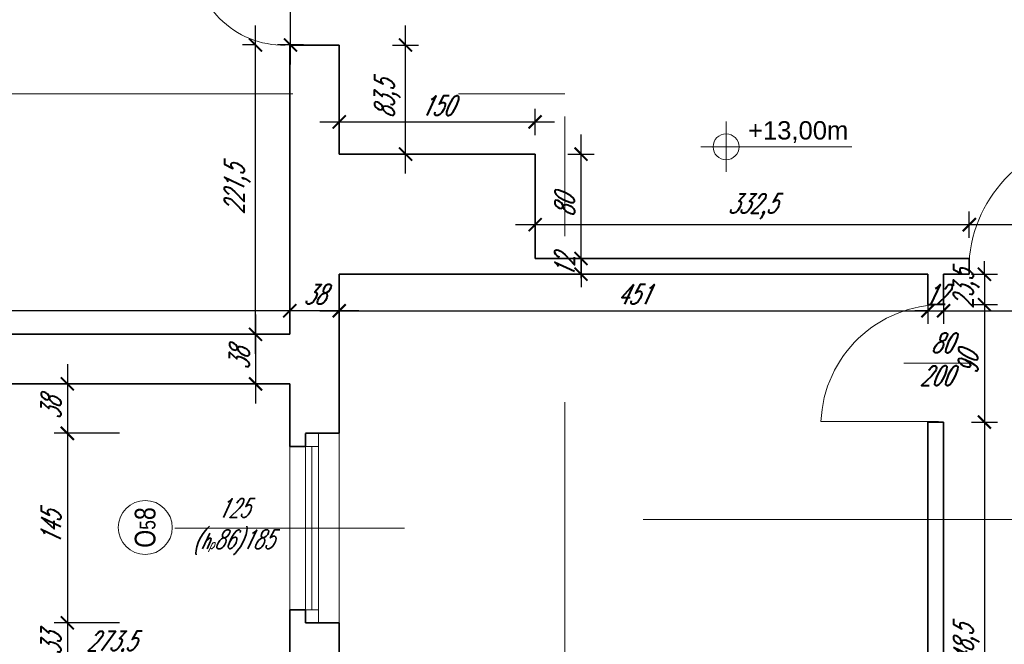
# Model space of a CAD drawing. Header units: millimetres. Extents: x 402 to 79005, y -7782 to 89952.
# Tile 19 of 256: x 26564 to 27319, y 9144 to 9623. Entities that reach past the tile are written whole.
import ezdxf
from ezdxf.enums import TextEntityAlignment as Align

# ---------------------------------------------------------------- set-up
doc = ezdxf.new("R2010")
doc.units = ezdxf.units.MM
doc.header["$LTSCALE"] = 10
doc.linetypes.add('DASHED', pattern=[19.05, 12.7, -6.35])
doc.layers.get('0').update_dxf_attribs({"lineweight": 0})
doc.layers.get('Defpoints').update_dxf_attribs({"color": 253})
for name, color, linetype, lineweight in [('01_ściany', 253, 'Continuous', 35), ('03-01_okna', 253, 'Continuous', 15), ('03_drzwi', 253, 'Continuous', 15), ('04-1_widok', 253, 'Continuous', 5), ('04-2_nad', 253, 'DASHED', 5), ('05-01_wymiary', 253, 'Continuous', 5), ('05-03_opis', 253, 'Continuous', 5)]:
    doc.layers.add(name, color=color, linetype=linetype, lineweight=lineweight)
doc.styles.add('arial', font='ARIAL.TTF')
doc.styles.add('ariel', font='ARIAL.TTF', dxfattribs={"width": 0.8})
doc.styles.add('ariel_wym', font='simplex.shx', dxfattribs={"width": 0.65, "oblique": 25})
doc.dimstyles.new('ariel 50', dxfattribs={"dimtxt": 15, "dimasz": 10, "dimexe": 10, "dimexo": 0, "dimgap": 5, "dimtad": 1, "dimdec": 1, "dimrnd": 0.5, "dimtxsty": 'ariel_wym', "dimblk": 'ARCHTICK', "dimcen": 2.5, "dimdle": 15, "dimazin": 0, "dimtfac": 1, "dimtdec": 1, "dimtix": 1, "dimtmove": 0, "dimatfit": 3, "dimldrblk": 'DOT', "dimfxl": 0, "dimarcsym": 0})
doc.dimstyles.new('ariel 50 wnętrze', dxfattribs={"dimtxt": 15, "dimasz": 10, "dimexe": 10, "dimexo": 0, "dimgap": 5, "dimtad": 1, "dimdec": 1, "dimrnd": 0.5, "dimtxsty": 'ariel_wym', "dimblk": 'ARCHTICK', "dimcen": 2.5, "dimdle": 15, "dimazin": 0, "dimtfac": 1, "dimtdec": 1, "dimtix": 1, "dimtmove": 0, "dimatfit": 3, "dimldrblk": 'DOT', "dimfxl": 0, "dimarcsym": 0})

# ---------------------------------------------------------------- blocks, each defined once
blk = doc.blocks.new('_ArchTick')
at = {"color": 0, "linetype": 'ByBlock', "const_width": 0.15}
blk.add_lwpolyline([(-0.5, -0.5), (0.5, 0.5)], dxfattribs=at)
blk = doc.blocks.new('*D3480')
at = {"layer": '05-01_wymiary', "color": 0, "lineweight": -2}
for p, q in [((26497.77, 9170.77), (26497.77, 9120.77)), ((26771.23, 9170.77), (26771.23, 9120.77)), ((26786.23, 9130.77), (26482.77, 9130.77))]:
    blk.add_line(p, q, dxfattribs=at)
at = {"layer": 'Defpoints', "color": 0, "lineweight": 0}
for p in [(26497.77, 9381.86), (26771.23, 9343.86), (26497.77, 9130.77)]:
    blk.add_point(p, dxfattribs=at)
at = {"layer": '05-01_wymiary', "color": 0, "lineweight": -2, "xscale": 10, "yscale": 10, "zscale": 10, "rotation": 180}
blk.add_blockref('_ArchTick', (26497.77, 9130.77), dxfattribs=at)
at = {"layer": '05-01_wymiary', "color": 0, "lineweight": -2, "xscale": 10, "yscale": 10, "zscale": 10}
blk.add_blockref('_ArchTick', (26771.23, 9130.77), dxfattribs=at)
at = {"layer": '05-01_wymiary', "color": 0, "insert": (26634.5, 9144.7), "char_height": 15, "attachment_point": 5, "style": 'ariel_wym'}
blk.add_mtext('273,5', dxfattribs=at)
blk = doc.blocks.new('_Dot')
at = {"color": 0, "linetype": 'ByBlock', "lineweight": -2}
blk.add_line((-0.5, 0), (-1, 0), dxfattribs=at)
at = {"color": 0, "linetype": 'ByBlock', "const_width": 0.5}
blk.add_lwpolyline([(-0.25, 0, 1), (0.25, 0, 1)], format="xyb", close=True, dxfattribs=at)
blk = doc.blocks.new('*D3486')
at = {"layer": '05-01_wymiary', "color": 0, "lineweight": -2}
for p, q in [((25684.23, 9120.77), (25684.23, 9070.77)), ((26771.23, 9120.77), (26771.23, 9070.77)), ((25669.23, 9080.77), (26786.23, 9080.77))]:
    blk.add_line(p, q, dxfattribs=at)
at = {"layer": 'Defpoints', "color": 0, "lineweight": 0}
for p in [(25684.23, 9381.86), (26771.23, 9381.86), (26771.23, 9080.77)]:
    blk.add_point(p, dxfattribs=at)
at = {"layer": '05-01_wymiary', "color": 0, "lineweight": -2, "xscale": 10, "yscale": 10, "zscale": 10, "rotation": 180}
blk.add_blockref('_ArchTick', (25684.23, 9080.77), dxfattribs=at)
at = {"layer": '05-01_wymiary', "color": 0, "lineweight": -2, "xscale": 10, "yscale": 10, "zscale": 10}
blk.add_blockref('_ArchTick', (26771.23, 9080.77), dxfattribs=at)
at = {"layer": '05-01_wymiary', "color": 0, "insert": (26227.73, 9093.27), "char_height": 15, "attachment_point": 5, "style": 'ariel_wym'}
blk.add_mtext('1087', dxfattribs=at)
blk = doc.blocks.new('*D3487')
at = {"layer": '05-01_wymiary', "color": 0, "lineweight": -2}
for p, q in [((25646.23, 9070.77), (25646.23, 9020.77)), ((26771.23, 9070.77), (26771.23, 9020.77)), ((25631.23, 9030.77), (26786.23, 9030.77))]:
    blk.add_line(p, q, dxfattribs=at)
at = {"layer": 'Defpoints', "color": 0, "lineweight": 0}
for p in [(26771.23, 9381.86), (25646.23, 9343.86), (26771.23, 9030.77)]:
    blk.add_point(p, dxfattribs=at)
at = {"layer": '05-01_wymiary', "color": 0, "lineweight": -2, "xscale": 10, "yscale": 10, "zscale": 10, "rotation": 180}
blk.add_blockref('_ArchTick', (25646.23, 9030.77), dxfattribs=at)
at = {"layer": '05-01_wymiary', "color": 0, "lineweight": -2, "xscale": 10, "yscale": 10, "zscale": 10}
blk.add_blockref('_ArchTick', (26771.23, 9030.77), dxfattribs=at)
at = {"layer": '05-01_wymiary', "color": 0, "insert": (26208.73, 9043.27), "char_height": 15, "attachment_point": 5, "style": 'ariel_wym'}
blk.add_mtext('1125', dxfattribs=at)
blk = doc.blocks.new('*D3498')
at = {"layer": '05-01_wymiary', "color": 0, "lineweight": -2}
for p, q in [((26600.89, 9358.86), (26600.89, 9290.99)), ((26640.89, 9343.86), (26590.89, 9343.86)), ((26640.89, 9305.99), (26590.89, 9305.99))]:
    blk.add_line(p, q, dxfattribs=at)
at = {"layer": 'Defpoints', "color": 0, "lineweight": 0}
for p in [(26771.23, 9343.86), (26600.89, 9305.99), (26809.22, 9305.99)]:
    blk.add_point(p, dxfattribs=at)
at = {"layer": '05-01_wymiary', "color": 0, "lineweight": -2, "xscale": 10, "yscale": 10, "zscale": 10}
for p, rotation in [((26600.89, 9343.86), 90), ((26600.89, 9305.99), 270)]:
    blk.add_blockref('_ArchTick', p, dxfattribs=dict(at, rotation=rotation))
at = {"layer": '05-01_wymiary', "color": 0, "insert": (26588.39, 9324.92), "char_height": 15, "attachment_point": 5, "rotation": 90, "style": 'ariel_wym'}
blk.add_mtext('38', dxfattribs=at)
blk = doc.blocks.new('*D3499')
at = {"layer": '05-01_wymiary', "color": 0, "lineweight": -2}
for p, q in [((26600.89, 9320.99), (26600.89, 9145.86)), ((26640.89, 9305.99), (26590.89, 9305.99)), ((26640.89, 9160.86), (26590.89, 9160.86))]:
    blk.add_line(p, q, dxfattribs=at)
at = {"layer": 'Defpoints', "color": 0, "lineweight": 0}
for p in [(26809.22, 9305.99), (26600.89, 9160.86), (26809.24, 9160.86)]:
    blk.add_point(p, dxfattribs=at)
at = {"layer": '05-01_wymiary', "color": 0, "lineweight": -2, "xscale": 10, "yscale": 10, "zscale": 10}
for p, rotation in [((26600.89, 9305.99), 90), ((26600.89, 9160.86), 270)]:
    blk.add_blockref('_ArchTick', p, dxfattribs=dict(at, rotation=rotation))
at = {"layer": '05-01_wymiary', "color": 0, "insert": (26588.39, 9233.42), "char_height": 15, "attachment_point": 5, "rotation": 90, "style": 'ariel_wym'}
blk.add_mtext('145', dxfattribs=at)
blk = doc.blocks.new('*D3500')
at = {"layer": '05-01_wymiary', "color": 0, "lineweight": -2}
for p, q in [((26600.89, 9175.86), (26600.89, 9112.99)), ((26640.89, 9160.86), (26590.89, 9160.86)), ((26640.89, 9127.99), (26590.89, 9127.99))]:
    blk.add_line(p, q, dxfattribs=at)
at = {"layer": 'Defpoints', "color": 0, "lineweight": 0}
for p in [(26809.24, 9160.86), (26600.89, 9127.99), (26809.24, 9127.99)]:
    blk.add_point(p, dxfattribs=at)
at = {"layer": '05-01_wymiary', "color": 0, "lineweight": -2, "xscale": 10, "yscale": 10, "zscale": 10}
for p, rotation in [((26600.89, 9160.86), 90), ((26600.89, 9127.99), 270)]:
    blk.add_blockref('_ArchTick', p, dxfattribs=dict(at, rotation=rotation))
at = {"layer": '05-01_wymiary', "color": 0, "insert": (26588.39, 9144.42), "char_height": 15, "attachment_point": 5, "rotation": 90, "style": 'ariel_wym'}
blk.add_mtext('33', dxfattribs=at)
blk = doc.blocks.new('*D3521')
at = {"layer": '05-01_wymiary', "color": 0, "lineweight": -2}
for p, q in [((26527.57, 8962.86), (26527.57, 9358.86)), ((26567.57, 9343.86), (26517.57, 9343.86)), ((26567.57, 8977.86), (26517.57, 8977.86))]:
    blk.add_line(p, q, dxfattribs=at)
at = {"layer": 'Defpoints', "color": 0, "lineweight": 0}
for p in [(26527.57, 9343.86), (26771.23, 9343.86), (26809.23, 8977.86)]:
    blk.add_point(p, dxfattribs=at)
at = {"layer": '05-01_wymiary', "color": 0, "lineweight": -2, "xscale": 10, "yscale": 10, "zscale": 10}
for p, rotation in [((26527.57, 9343.86), 90), ((26527.57, 8977.86), 270)]:
    blk.add_blockref('_ArchTick', p, dxfattribs=dict(at, rotation=rotation))
at = {"layer": '05-01_wymiary', "color": 0, "insert": (26515.07, 9160.86), "char_height": 15, "attachment_point": 5, "rotation": 90, "style": 'ariel_wym'}
blk.add_mtext('366', dxfattribs=at)
blk = doc.blocks.new('*D3522')
at = {"layer": '05-01_wymiary', "color": 0, "lineweight": -2}
for p, q in [((26487.99, 9358.86), (26487.99, 7605.86)), ((26527.99, 9343.86), (26477.99, 9343.86)), ((26527.99, 7620.86), (26477.99, 7620.86))]:
    blk.add_line(p, q, dxfattribs=at)
at = {"layer": 'Defpoints', "color": 0, "lineweight": 0}
for p in [(26771.23, 9343.86), (26487.99, 7620.86), (26771.23, 7620.86)]:
    blk.add_point(p, dxfattribs=at)
at = {"layer": '05-01_wymiary', "color": 0, "lineweight": -2, "xscale": 10, "yscale": 10, "zscale": 10}
for p, rotation in [((26487.99, 9343.86), 90), ((26487.99, 7620.86), 270)]:
    blk.add_blockref('_ArchTick', p, dxfattribs=dict(at, rotation=rotation))
at = {"layer": '05-01_wymiary', "color": 0, "insert": (26475.49, 8482.36), "char_height": 15, "attachment_point": 5, "rotation": 90, "style": 'ariel_wym'}
blk.add_mtext('1723', dxfattribs=at)
blk = doc.blocks.new('*D3639')
at = {"layer": '05-01_wymiary', "color": 0, "lineweight": -2}
for p, q in [((26809.21, 9409.88), (26809.21, 9389.88)), ((27260.23, 9409.88), (27260.23, 9389.88)), ((26794.21, 9399.88), (27275.23, 9399.88))]:
    blk.add_line(p, q, dxfattribs=at)
at = {"layer": 'Defpoints', "color": 0, "lineweight": 0}
for p in [(26809.21, 9427.86), (27260.23, 9427.86), (27260.23, 9399.88)]:
    blk.add_point(p, dxfattribs=at)
at = {"layer": '05-01_wymiary', "color": 0, "lineweight": -2, "xscale": 10, "yscale": 10, "zscale": 10, "rotation": 180}
blk.add_blockref('_ArchTick', (26809.21, 9399.88), dxfattribs=at)
at = {"layer": '05-01_wymiary', "color": 0, "lineweight": -2, "xscale": 10, "yscale": 10, "zscale": 10}
blk.add_blockref('_ArchTick', (27260.23, 9399.88), dxfattribs=at)
at = {"layer": '05-01_wymiary', "color": 0, "insert": (27034.72, 9412.38), "char_height": 15, "attachment_point": 5, "style": 'ariel_wym'}
blk.add_mtext('451', dxfattribs=at)
blk = doc.blocks.new('*D3640')
at = {"layer": '05-01_wymiary', "color": 0, "lineweight": -2}
for p, q in [((27260.23, 9409.88), (27260.23, 9389.88)), ((27272.23, 9409.88), (27272.23, 9389.88)), ((27260.23, 9399.88), (27250.23, 9399.88)), ((27260.23, 9399.88), (27272.23, 9399.88)), ((27272.23, 9399.88), (27282.23, 9399.88))]:
    blk.add_line(p, q, dxfattribs=at)
at = {"layer": 'Defpoints', "color": 0, "lineweight": 0}
for p in [(27260.23, 9427.86), (27272.23, 9427.86), (27272.23, 9399.88)]:
    blk.add_point(p, dxfattribs=at)
at = {"layer": '05-01_wymiary', "color": 0, "lineweight": -2, "xscale": 10, "yscale": 10, "zscale": 10}
blk.add_blockref('_ArchTick', (27260.23, 9399.88), dxfattribs=at)
at = {"layer": '05-01_wymiary', "color": 0, "lineweight": -2, "xscale": 10, "yscale": 10, "zscale": 10, "rotation": 180}
blk.add_blockref('_ArchTick', (27272.23, 9399.88), dxfattribs=at)
at = {"layer": '05-01_wymiary', "color": 0, "insert": (27266.23, 9412.38), "char_height": 15, "attachment_point": 5, "style": 'ariel_wym'}
blk.add_mtext('12', dxfattribs=at)
blk = doc.blocks.new('*D3641')
at = {"layer": '05-01_wymiary', "color": 0, "lineweight": -2}
for p, q in [((27272.23, 9409.88), (27272.23, 9389.88)), ((27412.23, 9409.88), (27412.23, 9389.88)), ((27257.23, 9399.88), (27427.23, 9399.88))]:
    blk.add_line(p, q, dxfattribs=at)
at = {"layer": 'Defpoints', "color": 0, "lineweight": 0}
for p in [(27272.23, 9427.86), (27412.23, 9427.86), (27412.23, 9399.88)]:
    blk.add_point(p, dxfattribs=at)
at = {"layer": '05-01_wymiary', "color": 0, "lineweight": -2, "xscale": 10, "yscale": 10, "zscale": 10, "rotation": 180}
blk.add_blockref('_ArchTick', (27272.23, 9399.88), dxfattribs=at)
at = {"layer": '05-01_wymiary', "color": 0, "lineweight": -2, "xscale": 10, "yscale": 10, "zscale": 10}
blk.add_blockref('_ArchTick', (27412.23, 9399.88), dxfattribs=at)
at = {"layer": '05-01_wymiary', "color": 0, "insert": (27342.23, 9412.38), "char_height": 15, "attachment_point": 5, "style": 'ariel_wym'}
blk.add_mtext('140', dxfattribs=at)
blk = doc.blocks.new('*D3647')
at = {"layer": '05-01_wymiary', "color": 0, "lineweight": -2}
for p, q in [((27303.5, 9427.86), (27303.5, 9437.86)), ((27293.5, 9427.86), (27313.5, 9427.86)), ((27303.5, 9427.86), (27303.5, 9404.55)), ((27293.5, 9404.55), (27313.5, 9404.55)), ((27303.5, 9404.55), (27303.5, 9394.55))]:
    blk.add_line(p, q, dxfattribs=at)
at = {"layer": 'Defpoints', "color": 0, "lineweight": 0}
for p in [(27272.23, 9427.86), (27272.23, 9404.55), (27303.5, 9404.55)]:
    blk.add_point(p, dxfattribs=at)
at = {"layer": '05-01_wymiary', "color": 0, "lineweight": -2, "xscale": 10, "yscale": 10, "zscale": 10}
for p, rotation in [((27303.5, 9427.86), 270), ((27303.5, 9404.55), 90)]:
    blk.add_blockref('_ArchTick', p, dxfattribs=dict(at, rotation=rotation))
at = {"layer": '05-01_wymiary', "color": 0, "insert": (27289.57, 9416.2), "char_height": 15, "attachment_point": 5, "rotation": 90, "style": 'ariel_wym'}
blk.add_mtext('23,5', dxfattribs=at)
blk = doc.blocks.new('*D3648')
at = {"layer": '05-01_wymiary', "color": 0, "lineweight": -2}
for p, q in [((27303.5, 9419.55), (27303.5, 9299.55)), ((27293.5, 9404.55), (27313.5, 9404.55)), ((27293.5, 9314.55), (27313.5, 9314.55))]:
    blk.add_line(p, q, dxfattribs=at)
at = {"layer": 'Defpoints', "color": 0, "lineweight": 0}
for p in [(27272.23, 9404.55), (27272.23, 9314.55), (27303.5, 9314.55)]:
    blk.add_point(p, dxfattribs=at)
at = {"layer": '05-01_wymiary', "color": 0, "lineweight": -2, "xscale": 10, "yscale": 10, "zscale": 10}
for p, rotation in [((27303.5, 9404.55), 90), ((27303.5, 9314.55), 270)]:
    blk.add_blockref('_ArchTick', p, dxfattribs=dict(at, rotation=rotation))
at = {"layer": '05-01_wymiary', "color": 0, "insert": (27291, 9359.55), "char_height": 15, "attachment_point": 5, "rotation": 90, "style": 'ariel_wym'}
blk.add_mtext('90', dxfattribs=at)
blk = doc.blocks.new('*D3649')
at = {"layer": '05-01_wymiary', "color": 0, "lineweight": -2}
for p, q in [((27303.5, 9329.55), (27303.5, 8950.86)), ((27293.5, 9314.55), (27313.5, 9314.55)), ((27293.5, 8965.86), (27313.5, 8965.86))]:
    blk.add_line(p, q, dxfattribs=at)
at = {"layer": 'Defpoints', "color": 0, "lineweight": 0}
for p in [(27272.23, 9314.55), (27272.23, 8965.86), (27303.5, 8965.86)]:
    blk.add_point(p, dxfattribs=at)
at = {"layer": '05-01_wymiary', "color": 0, "lineweight": -2, "xscale": 10, "yscale": 10, "zscale": 10}
for p, rotation in [((27303.5, 9314.55), 90), ((27303.5, 8965.86), 270)]:
    blk.add_blockref('_ArchTick', p, dxfattribs=dict(at, rotation=rotation))
at = {"layer": '05-01_wymiary', "color": 0, "insert": (27289.57, 9140.2), "char_height": 15, "attachment_point": 5, "rotation": 90, "style": 'ariel_wym'}
blk.add_mtext('348,5', dxfattribs=at)
blk = doc.blocks.new('*D3658')
at = {"layer": '05-01_wymiary', "color": 0, "lineweight": -2}
for p, q in [((26771.23, 9389.88), (26771.23, 9409.88)), ((26809.21, 9409.88), (26809.21, 9389.88)), ((26824.21, 9399.88), (26756.23, 9399.88))]:
    blk.add_line(p, q, dxfattribs=at)
at = {"layer": 'Defpoints', "color": 0, "lineweight": 0}
for p in [(26809.21, 9427.86), (26771.23, 9399.88), (26771.23, 9381.86)]:
    blk.add_point(p, dxfattribs=at)
at = {"layer": '05-01_wymiary', "color": 0, "lineweight": -2, "xscale": 10, "yscale": 10, "zscale": 10, "rotation": 180}
blk.add_blockref('_ArchTick', (26771.23, 9399.88), dxfattribs=at)
at = {"layer": '05-01_wymiary', "color": 0, "lineweight": -2, "xscale": 10, "yscale": 10, "zscale": 10}
blk.add_blockref('_ArchTick', (26809.21, 9399.88), dxfattribs=at)
at = {"layer": '05-01_wymiary', "color": 0, "insert": (26790.22, 9412.38), "char_height": 15, "attachment_point": 5, "style": 'ariel_wym'}
blk.add_mtext('38', dxfattribs=at)
blk = doc.blocks.new('*D3659')
at = {"layer": '05-01_wymiary', "color": 0, "lineweight": -2}
for p, q in [((25684.23, 9389.88), (25684.23, 9409.88)), ((26771.23, 9389.88), (26771.23, 9409.88)), ((26786.23, 9399.88), (25669.23, 9399.88))]:
    blk.add_line(p, q, dxfattribs=at)
at = {"layer": 'Defpoints', "color": 0, "lineweight": 0}
for p in [(25684.23, 9399.88), (25684.23, 9381.86), (26771.23, 9381.86)]:
    blk.add_point(p, dxfattribs=at)
at = {"layer": '05-01_wymiary', "color": 0, "lineweight": -2, "xscale": 10, "yscale": 10, "zscale": 10, "rotation": 180}
blk.add_blockref('_ArchTick', (25684.23, 9399.88), dxfattribs=at)
at = {"layer": '05-01_wymiary', "color": 0, "lineweight": -2, "xscale": 10, "yscale": 10, "zscale": 10}
blk.add_blockref('_ArchTick', (26771.23, 9399.88), dxfattribs=at)
at = {"layer": '05-01_wymiary', "color": 0, "insert": (26227.73, 9412.38), "char_height": 15, "attachment_point": 5, "style": 'ariel_wym'}
blk.add_mtext('1087', dxfattribs=at)
blk = doc.blocks.new('*D3667')
at = {"layer": '05-01_wymiary', "color": 0, "lineweight": -2}
for p, q in [((26745.05, 9366.86), (26745.05, 9618.41)), ((26745.05, 9603.41), (26735.05, 9603.41)), ((26755.05, 9381.86), (26735.05, 9381.86))]:
    blk.add_line(p, q, dxfattribs=at)
at = {"layer": 'Defpoints', "color": 0, "lineweight": 0}
for p in [(26745.05, 9603.41), (26745.05, 9603.41), (26771.23, 9381.86)]:
    blk.add_point(p, dxfattribs=at)
at = {"layer": '05-01_wymiary', "color": 0, "lineweight": -2, "xscale": 10, "yscale": 10, "zscale": 10}
for p, rotation in [((26745.05, 9603.41), 90), ((26745.05, 9381.86), 270)]:
    blk.add_blockref('_ArchTick', p, dxfattribs=dict(at, rotation=rotation))
at = {"layer": '05-01_wymiary', "color": 0, "insert": (26731.12, 9492.63), "char_height": 15, "attachment_point": 5, "rotation": 90, "style": 'ariel_wym'}
blk.add_mtext('221,5', dxfattribs=at)
blk = doc.blocks.new('*D3668')
at = {"layer": '05-01_wymiary', "color": 0, "lineweight": -2}
for p, q in [((26771.83, 9588.41), (26771.83, 9685.54)), ((26761.83, 9670.54), (26781.83, 9670.54)), ((26781.83, 9603.41), (26761.83, 9603.41))]:
    blk.add_line(p, q, dxfattribs=at)
at = {"layer": 'Defpoints', "color": 0, "lineweight": 0}
for p in [(26740.07, 9670.54), (26771.83, 9670.54), (26787.5, 9603.41)]:
    blk.add_point(p, dxfattribs=at)
at = {"layer": '05-01_wymiary', "color": 0, "lineweight": -2, "xscale": 10, "yscale": 10, "zscale": 10}
for p, rotation in [((26771.83, 9670.54), 90), ((26771.83, 9603.41), 270)]:
    blk.add_blockref('_ArchTick', p, dxfattribs=dict(at, rotation=rotation))
at = {"layer": '05-01_wymiary', "color": 0, "insert": (26759.33, 9636.97), "char_height": 15, "attachment_point": 5, "rotation": 90, "style": 'ariel_wym'}
blk.add_mtext('67', dxfattribs=at)
blk = doc.blocks.new('*D3669')
at = {"layer": '05-01_wymiary', "color": 0, "lineweight": -2}
for p, q in [((26809.21, 9534.44), (26809.21, 9554.44)), ((26959.23, 9534.44), (26959.23, 9554.44)), ((26794.21, 9544.44), (26974.23, 9544.44))]:
    blk.add_line(p, q, dxfattribs=at)
at = {"layer": 'Defpoints', "color": 0, "lineweight": 0}
for p in [(26959.23, 9544.44), (26809.21, 9519.86), (26959.23, 9519.86)]:
    blk.add_point(p, dxfattribs=at)
at = {"layer": '05-01_wymiary', "color": 0, "lineweight": -2, "xscale": 10, "yscale": 10, "zscale": 10, "rotation": 180}
blk.add_blockref('_ArchTick', (26809.21, 9544.44), dxfattribs=at)
at = {"layer": '05-01_wymiary', "color": 0, "lineweight": -2, "xscale": 10, "yscale": 10, "zscale": 10}
blk.add_blockref('_ArchTick', (26959.23, 9544.44), dxfattribs=at)
at = {"layer": '05-01_wymiary', "color": 0, "insert": (26884.22, 9556.94), "char_height": 15, "attachment_point": 5, "style": 'ariel_wym'}
blk.add_mtext('150', dxfattribs=at)
blk = doc.blocks.new('*D3670')
at = {"layer": '05-01_wymiary', "color": 0, "lineweight": -2}
for p, q in [((26994.41, 9424.86), (26994.41, 9534.86)), ((26984.41, 9519.86), (27004.41, 9519.86)), ((26984.41, 9439.86), (27004.41, 9439.86))]:
    blk.add_line(p, q, dxfattribs=at)
at = {"layer": 'Defpoints', "color": 0, "lineweight": 0}
for p in [(26959.23, 9519.86), (26994.41, 9519.86), (26959.23, 9439.86)]:
    blk.add_point(p, dxfattribs=at)
at = {"layer": '05-01_wymiary', "color": 0, "lineweight": -2, "xscale": 10, "yscale": 10, "zscale": 10}
for p, rotation in [((26994.41, 9519.86), 90), ((26994.41, 9439.86), 270)]:
    blk.add_blockref('_ArchTick', p, dxfattribs=dict(at, rotation=rotation))
at = {"layer": '05-01_wymiary', "color": 0, "insert": (26981.91, 9479.86), "char_height": 15, "attachment_point": 5, "rotation": 90, "style": 'ariel_wym'}
blk.add_mtext('80', dxfattribs=at)
blk = doc.blocks.new('*D3671')
at = {"layer": '05-01_wymiary', "color": 0, "lineweight": -2}
for p, q in [((26994.41, 9439.86), (26994.41, 9449.86)), ((26984.41, 9439.86), (27004.41, 9439.86)), ((26994.41, 9439.86), (26994.41, 9427.86)), ((26984.41, 9427.86), (27004.41, 9427.86)), ((26994.41, 9427.86), (26994.41, 9417.86))]:
    blk.add_line(p, q, dxfattribs=at)
at = {"layer": 'Defpoints', "color": 0, "lineweight": 0}
for p in [(26959.23, 9439.86), (26974.56, 9427.86), (26994.41, 9427.86)]:
    blk.add_point(p, dxfattribs=at)
at = {"layer": '05-01_wymiary', "color": 0, "lineweight": -2, "xscale": 10, "yscale": 10, "zscale": 10}
for p, rotation in [((26994.41, 9439.86), 270), ((26994.41, 9427.86), 90)]:
    blk.add_blockref('_ArchTick', p, dxfattribs=dict(at, rotation=rotation))
at = {"layer": '05-01_wymiary', "color": 0, "insert": (26981.91, 9433.86), "char_height": 15, "attachment_point": 5, "rotation": 90, "style": 'ariel_wym'}
blk.add_mtext('12', dxfattribs=at)
blk = doc.blocks.new('*D3672')
at = {"layer": '05-01_wymiary', "color": 0, "lineweight": -2}
for p, q in [((26959.23, 9455.79), (26959.23, 9475.79)), ((27291.9, 9455.79), (27291.9, 9475.79)), ((26944.23, 9465.79), (27306.9, 9465.79))]:
    blk.add_line(p, q, dxfattribs=at)
at = {"layer": 'Defpoints', "color": 0, "lineweight": 0}
for p in [(27291.9, 9465.79), (26959.23, 9439.86), (27291.9, 9439.86)]:
    blk.add_point(p, dxfattribs=at)
at = {"layer": '05-01_wymiary', "color": 0, "lineweight": -2, "xscale": 10, "yscale": 10, "zscale": 10, "rotation": 180}
blk.add_blockref('_ArchTick', (26959.23, 9465.79), dxfattribs=at)
at = {"layer": '05-01_wymiary', "color": 0, "lineweight": -2, "xscale": 10, "yscale": 10, "zscale": 10}
blk.add_blockref('_ArchTick', (27291.9, 9465.79), dxfattribs=at)
at = {"layer": '05-01_wymiary', "color": 0, "insert": (27125.56, 9479.72), "char_height": 15, "attachment_point": 5, "style": 'ariel_wym'}
blk.add_mtext('332,5', dxfattribs=at)
blk = doc.blocks.new('*D3673')
at = {"layer": '05-01_wymiary', "color": 0, "lineweight": -2}
for p, q in [((27291.9, 9455.79), (27291.9, 9475.79)), ((27390.45, 9455.79), (27390.45, 9475.79)), ((27276.9, 9465.79), (27405.45, 9465.79))]:
    blk.add_line(p, q, dxfattribs=at)
at = {"layer": 'Defpoints', "color": 0, "lineweight": 0}
for p in [(27390.45, 9465.79), (27291.9, 9439.86), (27390.45, 9439.86)]:
    blk.add_point(p, dxfattribs=at)
at = {"layer": '05-01_wymiary', "color": 0, "lineweight": -2, "xscale": 10, "yscale": 10, "zscale": 10, "rotation": 180}
blk.add_blockref('_ArchTick', (27291.9, 9465.79), dxfattribs=at)
at = {"layer": '05-01_wymiary', "color": 0, "lineweight": -2, "xscale": 10, "yscale": 10, "zscale": 10}
blk.add_blockref('_ArchTick', (27390.45, 9465.79), dxfattribs=at)
at = {"layer": '05-01_wymiary', "color": 0, "insert": (27341.17, 9479.72), "char_height": 15, "attachment_point": 5, "style": 'ariel_wym'}
blk.add_mtext('98,5', dxfattribs=at)
blk = doc.blocks.new('*D3697')
at = {"layer": '05-01_wymiary', "color": 0, "lineweight": -2}
for p, q in [((26745.05, 9396.86), (26745.05, 9328.86)), ((26755.05, 9381.86), (26735.05, 9381.86)), ((26755.05, 9343.86), (26735.05, 9343.86))]:
    blk.add_line(p, q, dxfattribs=at)
at = {"layer": 'Defpoints', "color": 0, "lineweight": 0}
for p in [(26771.23, 9381.86), (26745.05, 9343.86), (26771.23, 9343.86)]:
    blk.add_point(p, dxfattribs=at)
at = {"layer": '05-01_wymiary', "color": 0, "lineweight": -2, "xscale": 10, "yscale": 10, "zscale": 10}
for p, rotation in [((26745.05, 9381.86), 90), ((26745.05, 9343.86), 270)]:
    blk.add_blockref('_ArchTick', p, dxfattribs=dict(at, rotation=rotation))
at = {"layer": '05-01_wymiary', "color": 0, "insert": (26732.55, 9362.86), "char_height": 15, "attachment_point": 5, "rotation": 90, "style": 'ariel_wym'}
blk.add_mtext('38', dxfattribs=at)
blk = doc.blocks.new('*D3698')
at = {"layer": '05-01_wymiary', "color": 0, "lineweight": -2}
for p, q in [((26860.01, 9504.86), (26860.01, 9618.37)), ((26850.01, 9603.37), (26870.01, 9603.37)), ((26850.01, 9519.86), (26870.01, 9519.86))]:
    blk.add_line(p, q, dxfattribs=at)
at = {"layer": 'Defpoints', "color": 0, "lineweight": 0}
for p in [(26809.21, 9603.37), (26860.01, 9603.37), (26809.21, 9519.86)]:
    blk.add_point(p, dxfattribs=at)
at = {"layer": '05-01_wymiary', "color": 0, "lineweight": -2, "xscale": 10, "yscale": 10, "zscale": 10}
for p, rotation in [((26860.01, 9603.37), 90), ((26860.01, 9519.86), 270)]:
    blk.add_blockref('_ArchTick', p, dxfattribs=dict(at, rotation=rotation))
at = {"layer": '05-01_wymiary', "color": 0, "insert": (26846.08, 9561.61), "char_height": 15, "attachment_point": 5, "rotation": 90, "style": 'ariel_wym'}
blk.add_mtext('83,5', dxfattribs=at)
blk = doc.blocks.new('kota rzutowa')
at = {"ltscale": 0.5}
for p, q in [((0, -20.63), (0, 20.63)), ((-20.63, 0), (102.81, 0))]:
    blk.add_line(p, q, dxfattribs=at)
blk.add_circle((0, 0), 10.63, dxfattribs=at)
at = {"ltscale": 0.5, "style": 'arial'}
blk.add_attdef('POZ._POSADKI_WYKOŃCZONWJ', text='', height=15, dxfattribs=at).set_placement((17.95, 1.45), align=Align.BOTTOM_LEFT)
blk.add_attdef('POZ._POSADZKI_KONSTRUKCJA', text='', height=15, dxfattribs=at).set_placement((17.02, -5), align=Align.TOP_LEFT)

msp = doc.modelspace()

# ---------------------------------------------------------------- linework, layer by layer
at = {"layer": '01_ściany'}
for p, q in [((26809.21, 9603.37), (26771.23, 9603.37)), ((26771.23, 9381.86), (26771.23, 9603.37)), ((26809.21, 9519.86), (26809.21, 9603.37)), ((26809.21, 9519.86), (26959.23, 9519.86)), ((26959.23, 9519.86), (26959.23, 9439.86)), ((27291.9, 9439.86), (26959.23, 9439.86)), ((27291.9, 9427.86), (27291.9, 9439.86)), ((27260.23, 9427.86), (26809.21, 9427.86)), ((26809.21, 9427.86), (26809.22, 9305.99)), ((27260.23, 9404.55), (27260.23, 9427.86)), ((27291.9, 9427.86), (27272.23, 9427.86)), ((27272.23, 9404.55), (27272.23, 9427.86)), ((27272.23, 9404.55), (27260.23, 9404.55)), ((26771.23, 9381.86), (26497.77, 9381.86)), ((26771.23, 9343.86), (26497.77, 9343.86)), ((26771.23, 9343.86), (26771.23, 9295.86)), ((27260.23, 8977.86), (27260.23, 9314.55)), ((27272.23, 9314.55), (27260.23, 9314.55)), ((27272.23, 8965.86), (27272.23, 9314.55)), ((26783.24, 9305.96), (26783.24, 9295.99)), ((26809.24, 9305.99), (26783.26, 9305.99)), ((26783.26, 9295.86), (26771.15, 9295.86)), ((26783.26, 9170.86), (26771.15, 9170.86)), ((26771.23, 9170.86), (26771.23, 9117.86)), ((26783.24, 9170.83), (26783.24, 9160.86)), ((26783.24, 9160.86), (26809.24, 9160.86)), ((26809.22, 9160.86), (26809.22, 9127.99))]:
    msp.add_line(p, q, dxfattribs=at)
at = {"layer": '03-01_okna', "linetype": 'Continuous', "lineweight": 0}
for p, q in [((26793.26, 9160.86), (26793.26, 9305.99)), ((26771.24, 9170.86), (26771.24, 9295.86)), ((26783.26, 9170.86), (26783.26, 9295.99)), ((26783.26, 9295.99), (26793.26, 9295.99)), ((26788.26, 9170.86), (26788.26, 9295.99)), ((26783.26, 9170.86), (26793.26, 9170.86))]:
    msp.add_line(p, q, dxfattribs=at)
at = {"layer": '03_drzwi'}
for p, q in [((27241.87, 9359.78), (27294.58, 9359.78)), ((27178.27, 9315), (27268.27, 9315))]:
    msp.add_line(p, q, dxfattribs=at)
for centre, radius, start, end in [((26766.63, 9672.3), 69.07, 181.45859, 273.81607), ((27393.87, 9430.46), 102.39, 91.91418, 176.49728), ((27271.53, 9311.22), 93.34, 89.57022, 177.67852)]:
    msp.add_arc(centre, radius, start, end, dxfattribs=at)
at = {"layer": '04-1_widok'}
msp.add_line((26809.24, 9160.86), (26809.24, 9305.99), dxfattribs=at)
at = {"layer": '04-2_nad', "ltscale": 2}
for p, q in [((26519.52, 9566.05), (26981.99, 9566.05)), ((26981.99, 7932.86), (26981.99, 9548.62))]:
    msp.add_line(p, q, dxfattribs=at)
at = {"layer": '05-03_opis', "lineweight": 0}
msp.add_line((26859.25, 9233.36), (26683.23, 9233.36), dxfattribs=at)
at = {"layer": '05-03_opis'}
msp.add_line((27041.95, 9239.89), (28311.72, 9239.89), dxfattribs=at)
at = {"layer": '05-03_opis', "lineweight": 0}
msp.add_circle((26660.54, 9233.86), 20.69, dxfattribs=at)

# ---------------------------------------------------------------- block references
at = {"layer": '05-03_opis', "xscale": 0.9359999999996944, "yscale": 0.9359999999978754, "zscale": 0.9359999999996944}
msp.add_blockref('kota rzutowa', (27105.55, 9525.43), dxfattribs=at).add_auto_attribs({'POZ._POSADKI_WYKOŃCZONWJ': '+13,00m'})

# ---------------------------------------------------------------- texts
at = {"layer": '03_drzwi', "insert": (27279.18, 9382.68), "char_height": 15, "width": 160.5905, "attachment_point": 3, "style": 'ariel_wym'}
msp.add_mtext('80\\P200', dxfattribs=at)
at = {"layer": '05-03_opis', "lineweight": 0, "insert": (26660.54, 9233.86), "char_height": 15.84, "width": 75.1935, "attachment_point": 5, "rotation": 90, "style": 'ariel'}
msp.add_mtext('O{\\H0.7576x;5}8', dxfattribs=at)
at = {"layer": '05-03_opis', "lineweight": 0, "insert": (26728.12, 9234.43), "char_height": 14.4, "width": 62.6613, "attachment_point": 5, "style": 'ariel_wym'}
msp.add_mtext('125\\P({\\H0.8333x;h\\H0.6x;p}86)185', dxfattribs=at)

# ---------------------------------------------------------------- dimensions: what is measured, and where the dimension line sits
at = {"layer": '05-01_wymiary'}
for base, p1, p2, dimstyle, picture, middle in [((26771.83, 9670.54), (26787.5, 9603.41), (26740.07, 9670.54), 'ariel 50 wnętrze', '*D3668', (26759.33, 9636.97)), ((26994.41, 9427.86), (26959.23, 9439.86), (26974.56, 9427.86), 'ariel 50 wnętrze', '*D3671', (26981.91, 9433.86)), ((27303.5, 9314.55), (27272.23, 9404.55), (27272.23, 9314.55), 'ariel 50 wnętrze', '*D3648', (27291, 9359.55)), ((26745.05, 9343.86), (26771.23, 9381.86), (26771.23, 9343.86), 'ariel 50 wnętrze', '*D3697', (26732.55, 9362.86)), ((26527.57, 9343.86), (26809.23, 8977.86), (26771.23, 9343.86), 'ariel 50', '*D3521', (26515.07, 9160.86)), ((27303.5, 8965.86), (27272.23, 9314.55), (27272.23, 8965.86), 'ariel 50 wnętrze', '*D3649', (27289.57, 9140.2)), ((26600.89, 9160.86), (26809.22, 9305.99), (26809.24, 9160.86), 'ariel 50', '*D3499', (26588.39, 9233.42)), ((26600.89, 9127.99), (26809.24, 9160.86), (26809.24, 9127.99), 'ariel 50', '*D3500', (26588.39, 9144.42))]:
    dim = msp.add_linear_dim(base=base, p1=p1, p2=p2, angle=90, dimstyle=dimstyle, override={"dimtmove": 1}, dxfattribs=at)
    dim.commit()
    dim.dimension.update_dxf_attribs({"geometry": picture, "text_midpoint": middle})
for base, p1, p2, dimstyle, picture, middle in [((26745.0486, 9603.408), (26771.2277, 9381.8551), (26745.0486, 9603.408), 'ariel 50 wnętrze', '*D3667', (26731.12, 9492.6315)), ((26860.01, 9603.37), (26809.21, 9519.86), (26809.21, 9603.37), 'ariel 50 wnętrze', '*D3698', (26846.08, 9561.61)), ((26994.41, 9519.86), (26959.23, 9439.86), (26959.23, 9519.86), 'ariel 50 wnętrze', '*D3670', (26981.91, 9479.86)), ((27303.5, 9404.55), (27272.23, 9427.86), (27272.23, 9404.55), 'ariel 50 wnętrze', '*D3647', (27289.57, 9416.2)), ((26487.99, 7620.86), (26771.23, 9343.86), (26771.23, 7620.86), 'ariel 50', '*D3522', (26475.49, 8482.36)), ((26600.89, 9305.99), (26771.23, 9343.86), (26809.22, 9305.99), 'ariel 50', '*D3498', (26588.39, 9324.92))]:
    dim = msp.add_linear_dim(base=base, p1=p1, p2=p2, angle=90, dimstyle=dimstyle, dxfattribs=at)
    dim.commit()
    dim.dimension.update_dxf_attribs({"geometry": picture, "text_midpoint": middle})
for base, p1, p2, dimstyle, picture, middle in [((26959.23, 9544.44), (26809.21, 9519.86), (26959.23, 9519.86), 'ariel 50 wnętrze', '*D3669', (26884.22, 9556.94)), ((27291.9, 9465.79), (26959.23, 9439.86), (27291.9, 9439.86), 'ariel 50 wnętrze', '*D3672', (27125.56, 9479.72)), ((27260.23, 9399.88), (26809.21, 9427.86), (27260.23, 9427.86), 'ariel 50 wnętrze', '*D3639', (27034.72, 9412.38)), ((26771.23, 9030.77), (25646.23, 9343.86), (26771.23, 9381.86), 'ariel 50', '*D3487', (26208.73, 9043.27)), ((26497.77, 9130.77), (26771.23, 9343.86), (26497.77, 9381.86), 'ariel 50', '*D3480', (26634.5, 9144.7))]:
    dim = msp.add_linear_dim(base=base, p1=p1, p2=p2, dimstyle=dimstyle, dxfattribs=at)
    dim.commit()
    dim.dimension.update_dxf_attribs({"geometry": picture, "text_midpoint": middle})
for base, p1, p2, dimstyle, picture, middle in [((27390.446, 9465.7904), (27291.9037, 9439.8551), (27390.446, 9439.8551), 'ariel 50 wnętrze', '*D3673', (27341.1749, 9479.719)), ((25684.23, 9399.88), (26771.23, 9381.86), (25684.23, 9381.86), 'ariel 50 wnętrze', '*D3659', (26227.73, 9412.38)), ((26771.23, 9399.88), (26809.21, 9427.86), (26771.23, 9381.86), 'ariel 50 wnętrze', '*D3658', (26790.22, 9412.38)), ((27272.23, 9399.88), (27260.23, 9427.86), (27272.23, 9427.86), 'ariel 50 wnętrze', '*D3640', (27266.23, 9412.38)), ((27412.23, 9399.88), (27272.23, 9427.86), (27412.23, 9427.86), 'ariel 50 wnętrze', '*D3641', (27342.23, 9412.38)), ((26771.23, 9080.77), (25684.23, 9381.86), (26771.23, 9381.86), 'ariel 50', '*D3486', (26227.73, 9093.27))]:
    dim = msp.add_linear_dim(base=base, p1=p1, p2=p2, dimstyle=dimstyle, override={"dimtmove": 1}, dxfattribs=at)
    dim.commit()
    dim.dimension.update_dxf_attribs({"geometry": picture, "text_midpoint": middle})

doc.saveas('drawing.dxf')
